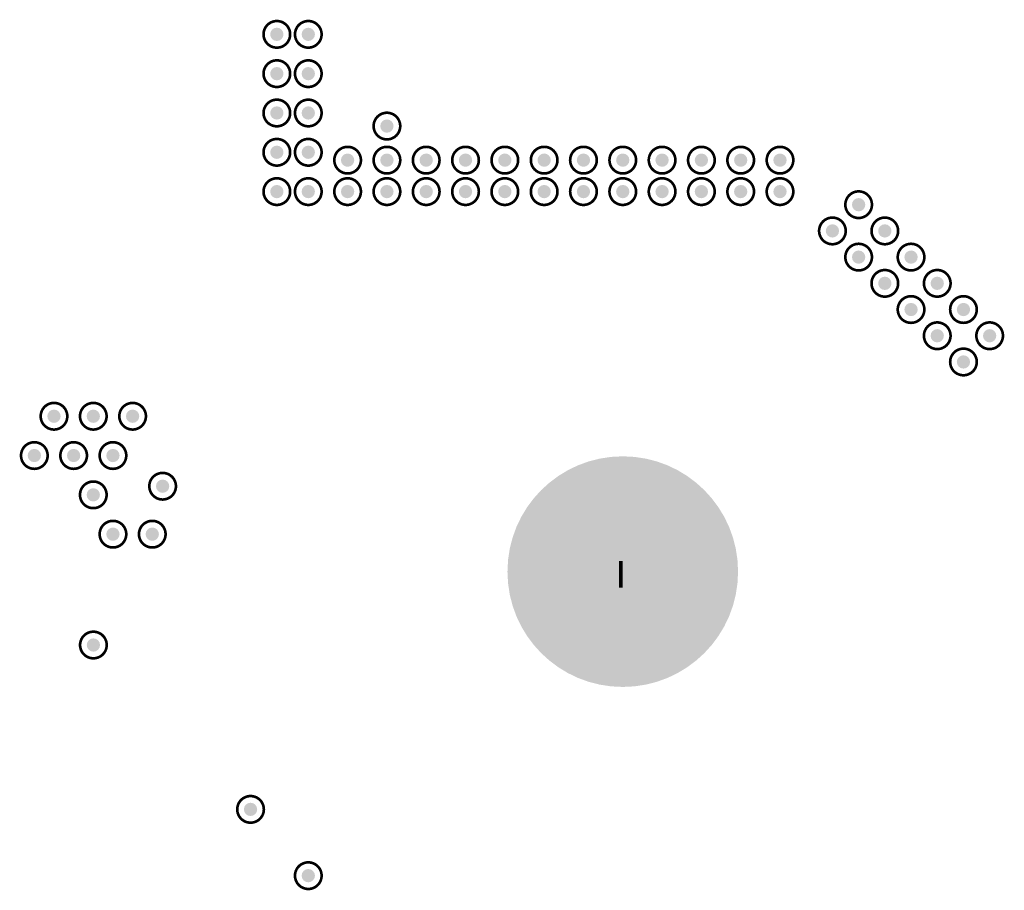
# Model space of a CAD drawing. Header units: inches. Extents: x -11.9 to 0, y -4.1 to 7.1.
# Tile 34 of 54: x -4.666 to -3.926, y 2.713 to 3.367. Entities that reach past the tile are written whole.
import ezdxf

# ---------------------------------------------------------------- set-up
doc = ezdxf.new("R2010")
doc.units = ezdxf.units.IN
doc.header["$MEASUREMENT"] = 0
for name, color, linetype in [('DrillDrawing', 1, 'Continuous'), ('MultiLayer', 9, 'Continuous'), ('PadHoleLayer', 156, 'Continuous'), ('ViaHoleLayer', 16, 'Continuous')]:
    doc.layers.add(name, color=color, linetype=linetype)
doc.styles.add('Arial', font='txt', dxfattribs={"height": 0.2})

# ---------------------------------------------------------------- blocks, each defined once
blk = doc.blocks.new('FP_9774015960R_ROUND_SPACER_6MM0_MFG_B_162')
at = {"layer": 'MultiLayer'}
h = blk.add_hatch(color=9, dxfattribs=at)
edge = h.paths.add_edge_path()
edge.add_arc((0, 0), 0.08661, 0, 360)
at = {"layer": 'PadHoleLayer'}
h = blk.add_hatch(color=156, dxfattribs=at)
edge = h.paths.add_edge_path()
edge.add_arc((0, 0), 0.08661, 0, 360)

msp = doc.modelspace()

# ---------------------------------------------------------------- hatches: boundary and pattern name
at = {"layer": 'ViaHoleLayer'}
h = msp.add_hatch(color=16, dxfattribs=at)
edge = h.paths.add_edge_path()
edge.add_arc((-4.47244, 3.3563), 0.005, 0, 360)
h = msp.add_hatch(color=16, dxfattribs=at)
edge = h.paths.add_edge_path()
edge.add_arc((-4.44882, 3.3563), 0.005, 0, 360)
h = msp.add_hatch(color=16, dxfattribs=at)
edge = h.paths.add_edge_path()
edge.add_arc((-4.47244, 3.32677), 0.005, 0, 360)
h = msp.add_hatch(color=16, dxfattribs=at)
edge = h.paths.add_edge_path()
edge.add_arc((-4.44882, 3.32677), 0.005, 0, 360)
h = msp.add_hatch(color=16, dxfattribs=at)
edge = h.paths.add_edge_path()
edge.add_arc((-4.47244, 3.29724), 0.005, 0, 360)
h = msp.add_hatch(color=16, dxfattribs=at)
edge = h.paths.add_edge_path()
edge.add_arc((-4.44882, 3.29724), 0.005, 0, 360)
h = msp.add_hatch(color=16, dxfattribs=at)
edge = h.paths.add_edge_path()
edge.add_arc((-4.38976, 3.2874), 0.005, 0, 360)
h = msp.add_hatch(color=16, dxfattribs=at)
edge = h.paths.add_edge_path()
edge.add_arc((-4.47244, 3.26772), 0.005, 0, 360)
h = msp.add_hatch(color=16, dxfattribs=at)
edge = h.paths.add_edge_path()
edge.add_arc((-4.44882, 3.26772), 0.005, 0, 360)
h = msp.add_hatch(color=16, dxfattribs=at)
edge = h.paths.add_edge_path()
edge.add_arc((-4.41929, 3.26181), 0.005, 0, 360)
h = msp.add_hatch(color=16, dxfattribs=at)
edge = h.paths.add_edge_path()
edge.add_arc((-4.38976, 3.26181), 0.005, 0, 360)
h = msp.add_hatch(color=16, dxfattribs=at)
edge = h.paths.add_edge_path()
edge.add_arc((-4.36024, 3.26181), 0.005, 0, 360)
h = msp.add_hatch(color=16, dxfattribs=at)
edge = h.paths.add_edge_path()
edge.add_arc((-4.33071, 3.26181), 0.005, 0, 360)
h = msp.add_hatch(color=16, dxfattribs=at)
edge = h.paths.add_edge_path()
edge.add_arc((-4.30118, 3.26181), 0.005, 0, 360)
h = msp.add_hatch(color=16, dxfattribs=at)
edge = h.paths.add_edge_path()
edge.add_arc((-4.27165, 3.26181), 0.005, 0, 360)
h = msp.add_hatch(color=16, dxfattribs=at)
edge = h.paths.add_edge_path()
edge.add_arc((-4.24213, 3.26181), 0.005, 0, 360)
h = msp.add_hatch(color=16, dxfattribs=at)
edge = h.paths.add_edge_path()
edge.add_arc((-4.2126, 3.26181), 0.005, 0, 360)
h = msp.add_hatch(color=16, dxfattribs=at)
edge = h.paths.add_edge_path()
edge.add_arc((-4.18307, 3.26181), 0.005, 0, 360)
h = msp.add_hatch(color=16, dxfattribs=at)
edge = h.paths.add_edge_path()
edge.add_arc((-4.15354, 3.26181), 0.005, 0, 360)
h = msp.add_hatch(color=16, dxfattribs=at)
edge = h.paths.add_edge_path()
edge.add_arc((-4.12402, 3.26181), 0.005, 0, 360)
h = msp.add_hatch(color=16, dxfattribs=at)
edge = h.paths.add_edge_path()
edge.add_arc((-4.09449, 3.26181), 0.005, 0, 360)
h = msp.add_hatch(color=16, dxfattribs=at)
edge = h.paths.add_edge_path()
edge.add_arc((-4.47244, 3.23819), 0.005, 0, 360)
h = msp.add_hatch(color=16, dxfattribs=at)
edge = h.paths.add_edge_path()
edge.add_arc((-4.44882, 3.23819), 0.005, 0, 360)
h = msp.add_hatch(color=16, dxfattribs=at)
edge = h.paths.add_edge_path()
edge.add_arc((-4.41929, 3.23819), 0.005, 0, 360)
h = msp.add_hatch(color=16, dxfattribs=at)
edge = h.paths.add_edge_path()
edge.add_arc((-4.38976, 3.23819), 0.005, 0, 360)
h = msp.add_hatch(color=16, dxfattribs=at)
edge = h.paths.add_edge_path()
edge.add_arc((-4.36024, 3.23819), 0.005, 0, 360)
h = msp.add_hatch(color=16, dxfattribs=at)
edge = h.paths.add_edge_path()
edge.add_arc((-4.33071, 3.23819), 0.005, 0, 360)
h = msp.add_hatch(color=16, dxfattribs=at)
edge = h.paths.add_edge_path()
edge.add_arc((-4.30118, 3.23819), 0.005, 0, 360)
h = msp.add_hatch(color=16, dxfattribs=at)
edge = h.paths.add_edge_path()
edge.add_arc((-4.27165, 3.23819), 0.005, 0, 360)
h = msp.add_hatch(color=16, dxfattribs=at)
edge = h.paths.add_edge_path()
edge.add_arc((-4.24213, 3.23819), 0.005, 0, 360)
h = msp.add_hatch(color=16, dxfattribs=at)
edge = h.paths.add_edge_path()
edge.add_arc((-4.2126, 3.23819), 0.005, 0, 360)
h = msp.add_hatch(color=16, dxfattribs=at)
edge = h.paths.add_edge_path()
edge.add_arc((-4.18307, 3.23819), 0.005, 0, 360)
h = msp.add_hatch(color=16, dxfattribs=at)
edge = h.paths.add_edge_path()
edge.add_arc((-4.15354, 3.23819), 0.005, 0, 360)
h = msp.add_hatch(color=16, dxfattribs=at)
edge = h.paths.add_edge_path()
edge.add_arc((-4.12402, 3.23819), 0.005, 0, 360)
h = msp.add_hatch(color=16, dxfattribs=at)
edge = h.paths.add_edge_path()
edge.add_arc((-4.09449, 3.23819), 0.005, 0, 360)
h = msp.add_hatch(color=16, dxfattribs=at)
edge = h.paths.add_edge_path()
edge.add_arc((-4.03543, 3.22835), 0.005, 0, 360)
h = msp.add_hatch(color=16, dxfattribs=at)
edge = h.paths.add_edge_path()
edge.add_arc((-4.05512, 3.20866), 0.005, 0, 360)
h = msp.add_hatch(color=16, dxfattribs=at)
edge = h.paths.add_edge_path()
edge.add_arc((-4.01575, 3.20866), 0.005, 0, 360)
h = msp.add_hatch(color=16, dxfattribs=at)
edge = h.paths.add_edge_path()
edge.add_arc((-4.03543, 3.18898), 0.005, 0, 360)
h = msp.add_hatch(color=16, dxfattribs=at)
edge = h.paths.add_edge_path()
edge.add_arc((-3.99606, 3.18898), 0.005, 0, 360)
h = msp.add_hatch(color=16, dxfattribs=at)
edge = h.paths.add_edge_path()
edge.add_arc((-4.01575, 3.16929), 0.005, 0, 360)
h = msp.add_hatch(color=16, dxfattribs=at)
edge = h.paths.add_edge_path()
edge.add_arc((-3.97638, 3.16929), 0.005, 0, 360)
h = msp.add_hatch(color=16, dxfattribs=at)
edge = h.paths.add_edge_path()
edge.add_arc((-3.99606, 3.14961), 0.005, 0, 360)
h = msp.add_hatch(color=16, dxfattribs=at)
edge = h.paths.add_edge_path()
edge.add_arc((-3.95669, 3.14961), 0.005, 0, 360)
h = msp.add_hatch(color=16, dxfattribs=at)
edge = h.paths.add_edge_path()
edge.add_arc((-3.97638, 3.12992), 0.005, 0, 360)
h = msp.add_hatch(color=16, dxfattribs=at)
edge = h.paths.add_edge_path()
edge.add_arc((-3.93701, 3.12992), 0.005, 0, 360)
h = msp.add_hatch(color=16, dxfattribs=at)
edge = h.paths.add_edge_path()
edge.add_arc((-3.95669, 3.11024), 0.005, 0, 360)
h = msp.add_hatch(color=16, dxfattribs=at)
edge = h.paths.add_edge_path()
edge.add_arc((-4.63984, 3.06947), 0.005, 0, 360)
h = msp.add_hatch(color=16, dxfattribs=at)
edge = h.paths.add_edge_path()
edge.add_arc((-4.61031, 3.06947), 0.005, 0, 360)
h = msp.add_hatch(color=16, dxfattribs=at)
edge = h.paths.add_edge_path()
edge.add_arc((-4.58078, 3.06947), 0.005, 0, 360)
h = msp.add_hatch(color=16, dxfattribs=at)
edge = h.paths.add_edge_path()
edge.add_arc((-4.6546, 3.03995), 0.005, 0, 360)
h = msp.add_hatch(color=16, dxfattribs=at)
edge = h.paths.add_edge_path()
edge.add_arc((-4.62507, 3.03995), 0.005, 0, 360)
h = msp.add_hatch(color=16, dxfattribs=at)
edge = h.paths.add_edge_path()
edge.add_arc((-4.59555, 3.03995), 0.005, 0, 360)
h = msp.add_hatch(color=16, dxfattribs=at)
edge = h.paths.add_edge_path()
edge.add_arc((-4.55824, 3.01691), 0.005, 0, 360)
h = msp.add_hatch(color=16, dxfattribs=at)
edge = h.paths.add_edge_path()
edge.add_arc((-4.61031, 3.01042), 0.005, 0, 360)
h = msp.add_hatch(color=16, dxfattribs=at)
edge = h.paths.add_edge_path()
edge.add_arc((-4.59555, 2.98089), 0.005, 0, 360)
h = msp.add_hatch(color=16, dxfattribs=at)
edge = h.paths.add_edge_path()
edge.add_arc((-4.56602, 2.98089), 0.005, 0, 360)
h = msp.add_hatch(color=16, dxfattribs=at)
edge = h.paths.add_edge_path()
edge.add_arc((-4.61024, 2.89764), 0.005, 0, 360)
h = msp.add_hatch(color=16, dxfattribs=at)
edge = h.paths.add_edge_path()
edge.add_arc((-4.4922, 2.7742), 0.005, 0, 360)
h = msp.add_hatch(color=16, dxfattribs=at)
edge = h.paths.add_edge_path()
edge.add_arc((-4.44882, 2.72441), 0.005, 0, 360)

# ---------------------------------------------------------------- linework, layer by layer
at = {"layer": 'DrillDrawing'}
for points, const_width in [([(-4.46244, 3.3563, 1), (-4.48244, 3.3563, 1)], 0.002), ([(-4.43882, 3.3563, 1), (-4.45882, 3.3563, 1)], 0.002), ([(-4.48294, 3.3563, 1), (-4.48194, 3.3563, 1)], 0.001), ([(-4.46294, 3.3563, 1), (-4.46194, 3.3563, 1)], 0.001), ([(-4.45932, 3.3563, 1), (-4.45832, 3.3563, 1)], 0.001), ([(-4.43932, 3.3563, 1), (-4.43832, 3.3563, 1)], 0.001), ([(-4.46244, 3.32677, 1), (-4.48244, 3.32677, 1)], 0.002), ([(-4.43882, 3.32677, 1), (-4.45882, 3.32677, 1)], 0.002), ([(-4.48294, 3.32677, 1), (-4.48194, 3.32677, 1)], 0.001), ([(-4.46294, 3.32677, 1), (-4.46194, 3.32677, 1)], 0.001), ([(-4.45932, 3.32677, 1), (-4.45832, 3.32677, 1)], 0.001), ([(-4.43932, 3.32677, 1), (-4.43832, 3.32677, 1)], 0.001), ([(-4.46244, 3.29724, 1), (-4.48244, 3.29724, 1)], 0.002), ([(-4.43882, 3.29724, 1), (-4.45882, 3.29724, 1)], 0.002), ([(-4.48294, 3.29724, 1), (-4.48194, 3.29724, 1)], 0.001), ([(-4.46294, 3.29724, 1), (-4.46194, 3.29724, 1)], 0.001), ([(-4.45932, 3.29724, 1), (-4.45832, 3.29724, 1)], 0.001), ([(-4.43932, 3.29724, 1), (-4.43832, 3.29724, 1)], 0.001), ([(-4.37976, 3.2874, 1), (-4.39976, 3.2874, 1)], 0.002), ([(-4.40026, 3.2874, 1), (-4.39926, 3.2874, 1)], 0.001), ([(-4.38026, 3.2874, 1), (-4.37926, 3.2874, 1)], 0.001), ([(-4.46244, 3.26772, 1), (-4.48244, 3.26772, 1)], 0.002), ([(-4.43882, 3.26772, 1), (-4.45882, 3.26772, 1)], 0.002), ([(-4.40929, 3.26181, 1), (-4.42929, 3.26181, 1)], 0.002), ([(-4.37976, 3.26181, 1), (-4.39976, 3.26181, 1)], 0.002), ([(-4.35024, 3.26181, 1), (-4.37024, 3.26181, 1)], 0.002), ([(-4.32071, 3.26181, 1), (-4.34071, 3.26181, 1)], 0.002), ([(-4.29118, 3.26181, 1), (-4.31118, 3.26181, 1)], 0.002), ([(-4.26165, 3.26181, 1), (-4.28165, 3.26181, 1)], 0.002), ([(-4.23213, 3.26181, 1), (-4.25213, 3.26181, 1)], 0.002), ([(-4.2026, 3.26181, 1), (-4.2226, 3.26181, 1)], 0.002), ([(-4.17307, 3.26181, 1), (-4.19307, 3.26181, 1)], 0.002), ([(-4.14354, 3.26181, 1), (-4.16354, 3.26181, 1)], 0.002), ([(-4.11402, 3.26181, 1), (-4.13402, 3.26181, 1)], 0.002), ([(-4.08449, 3.26181, 1), (-4.10449, 3.26181, 1)], 0.002), ([(-4.48294, 3.26772, 1), (-4.48194, 3.26772, 1)], 0.001), ([(-4.46294, 3.26772, 1), (-4.46194, 3.26772, 1)], 0.001), ([(-4.45932, 3.26772, 1), (-4.45832, 3.26772, 1)], 0.001), ([(-4.43932, 3.26772, 1), (-4.43832, 3.26772, 1)], 0.001), ([(-4.42979, 3.26181, 1), (-4.42879, 3.26181, 1)], 0.001), ([(-4.40979, 3.26181, 1), (-4.40879, 3.26181, 1)], 0.001), ([(-4.40026, 3.26181, 1), (-4.39926, 3.26181, 1)], 0.001), ([(-4.38026, 3.26181, 1), (-4.37926, 3.26181, 1)], 0.001), ([(-4.37074, 3.26181, 1), (-4.36974, 3.26181, 1)], 0.001), ([(-4.35074, 3.26181, 1), (-4.34974, 3.26181, 1)], 0.001), ([(-4.34121, 3.26181, 1), (-4.34021, 3.26181, 1)], 0.001), ([(-4.32121, 3.26181, 1), (-4.32021, 3.26181, 1)], 0.001), ([(-4.31168, 3.26181, 1), (-4.31068, 3.26181, 1)], 0.001), ([(-4.29168, 3.26181, 1), (-4.29068, 3.26181, 1)], 0.001), ([(-4.28215, 3.26181, 1), (-4.28115, 3.26181, 1)], 0.001), ([(-4.26215, 3.26181, 1), (-4.26115, 3.26181, 1)], 0.001), ([(-4.25263, 3.26181, 1), (-4.25163, 3.26181, 1)], 0.001), ([(-4.23263, 3.26181, 1), (-4.23163, 3.26181, 1)], 0.001), ([(-4.2231, 3.26181, 1), (-4.2221, 3.26181, 1)], 0.001), ([(-4.2031, 3.26181, 1), (-4.2021, 3.26181, 1)], 0.001), ([(-4.19357, 3.26181, 1), (-4.19257, 3.26181, 1)], 0.001), ([(-4.17357, 3.26181, 1), (-4.17257, 3.26181, 1)], 0.001), ([(-4.16404, 3.26181, 1), (-4.16304, 3.26181, 1)], 0.001), ([(-4.14404, 3.26181, 1), (-4.14304, 3.26181, 1)], 0.001), ([(-4.13452, 3.26181, 1), (-4.13352, 3.26181, 1)], 0.001), ([(-4.11452, 3.26181, 1), (-4.11352, 3.26181, 1)], 0.001), ([(-4.10499, 3.26181, 1), (-4.10399, 3.26181, 1)], 0.001), ([(-4.08499, 3.26181, 1), (-4.08399, 3.26181, 1)], 0.001), ([(-4.46244, 3.23819, 1), (-4.48244, 3.23819, 1)], 0.002), ([(-4.43882, 3.23819, 1), (-4.45882, 3.23819, 1)], 0.002), ([(-4.40929, 3.23819, 1), (-4.42929, 3.23819, 1)], 0.002), ([(-4.37976, 3.23819, 1), (-4.39976, 3.23819, 1)], 0.002), ([(-4.35024, 3.23819, 1), (-4.37024, 3.23819, 1)], 0.002), ([(-4.32071, 3.23819, 1), (-4.34071, 3.23819, 1)], 0.002), ([(-4.29118, 3.23819, 1), (-4.31118, 3.23819, 1)], 0.002), ([(-4.26165, 3.23819, 1), (-4.28165, 3.23819, 1)], 0.002), ([(-4.23213, 3.23819, 1), (-4.25213, 3.23819, 1)], 0.002), ([(-4.2026, 3.23819, 1), (-4.2226, 3.23819, 1)], 0.002), ([(-4.17307, 3.23819, 1), (-4.19307, 3.23819, 1)], 0.002), ([(-4.14354, 3.23819, 1), (-4.16354, 3.23819, 1)], 0.002), ([(-4.11402, 3.23819, 1), (-4.13402, 3.23819, 1)], 0.002), ([(-4.08449, 3.23819, 1), (-4.10449, 3.23819, 1)], 0.002), ([(-4.48294, 3.23819, 1), (-4.48194, 3.23819, 1)], 0.001), ([(-4.46294, 3.23819, 1), (-4.46194, 3.23819, 1)], 0.001), ([(-4.45932, 3.23819, 1), (-4.45832, 3.23819, 1)], 0.001), ([(-4.43932, 3.23819, 1), (-4.43832, 3.23819, 1)], 0.001), ([(-4.42979, 3.23819, 1), (-4.42879, 3.23819, 1)], 0.001), ([(-4.40979, 3.23819, 1), (-4.40879, 3.23819, 1)], 0.001), ([(-4.40026, 3.23819, 1), (-4.39926, 3.23819, 1)], 0.001), ([(-4.38026, 3.23819, 1), (-4.37926, 3.23819, 1)], 0.001), ([(-4.37074, 3.23819, 1), (-4.36974, 3.23819, 1)], 0.001), ([(-4.35074, 3.23819, 1), (-4.34974, 3.23819, 1)], 0.001), ([(-4.34121, 3.23819, 1), (-4.34021, 3.23819, 1)], 0.001), ([(-4.32121, 3.23819, 1), (-4.32021, 3.23819, 1)], 0.001), ([(-4.31168, 3.23819, 1), (-4.31068, 3.23819, 1)], 0.001), ([(-4.29168, 3.23819, 1), (-4.29068, 3.23819, 1)], 0.001), ([(-4.28215, 3.23819, 1), (-4.28115, 3.23819, 1)], 0.001), ([(-4.26215, 3.23819, 1), (-4.26115, 3.23819, 1)], 0.001), ([(-4.25263, 3.23819, 1), (-4.25163, 3.23819, 1)], 0.001), ([(-4.23263, 3.23819, 1), (-4.23163, 3.23819, 1)], 0.001), ([(-4.2231, 3.23819, 1), (-4.2221, 3.23819, 1)], 0.001), ([(-4.2031, 3.23819, 1), (-4.2021, 3.23819, 1)], 0.001), ([(-4.19357, 3.23819, 1), (-4.19257, 3.23819, 1)], 0.001), ([(-4.17357, 3.23819, 1), (-4.17257, 3.23819, 1)], 0.001), ([(-4.16404, 3.23819, 1), (-4.16304, 3.23819, 1)], 0.001), ([(-4.14404, 3.23819, 1), (-4.14304, 3.23819, 1)], 0.001), ([(-4.13452, 3.23819, 1), (-4.13352, 3.23819, 1)], 0.001), ([(-4.11452, 3.23819, 1), (-4.11352, 3.23819, 1)], 0.001), ([(-4.10499, 3.23819, 1), (-4.10399, 3.23819, 1)], 0.001), ([(-4.08499, 3.23819, 1), (-4.08399, 3.23819, 1)], 0.001), ([(-4.02543, 3.22835, 1), (-4.04543, 3.22835, 1)], 0.002), ([(-4.04593, 3.22835, 1), (-4.04493, 3.22835, 1)], 0.001), ([(-4.02593, 3.22835, 1), (-4.02493, 3.22835, 1)], 0.001), ([(-4.04512, 3.20866, 1), (-4.06512, 3.20866, 1)], 0.002), ([(-4.00575, 3.20866, 1), (-4.02575, 3.20866, 1)], 0.002), ([(-4.06562, 3.20866, 1), (-4.06462, 3.20866, 1)], 0.001), ([(-4.04562, 3.20866, 1), (-4.04462, 3.20866, 1)], 0.001), ([(-4.02625, 3.20866, 1), (-4.02525, 3.20866, 1)], 0.001), ([(-4.00625, 3.20866, 1), (-4.00525, 3.20866, 1)], 0.001), ([(-4.02543, 3.18898, 1), (-4.04543, 3.18898, 1)], 0.002), ([(-3.98606, 3.18898, 1), (-4.00606, 3.18898, 1)], 0.002), ([(-4.04593, 3.18898, 1), (-4.04493, 3.18898, 1)], 0.001), ([(-4.02593, 3.18898, 1), (-4.02493, 3.18898, 1)], 0.001), ([(-4.00656, 3.18898, 1), (-4.00556, 3.18898, 1)], 0.001), ([(-3.98656, 3.18898, 1), (-3.98556, 3.18898, 1)], 0.001), ([(-4.00575, 3.16929, 1), (-4.02575, 3.16929, 1)], 0.002), ([(-3.96638, 3.16929, 1), (-3.98638, 3.16929, 1)], 0.002), ([(-4.02625, 3.16929, 1), (-4.02525, 3.16929, 1)], 0.001), ([(-4.00625, 3.16929, 1), (-4.00525, 3.16929, 1)], 0.001), ([(-3.98688, 3.16929, 1), (-3.98588, 3.16929, 1)], 0.001), ([(-3.96688, 3.16929, 1), (-3.96588, 3.16929, 1)], 0.001), ([(-3.98606, 3.14961, 1), (-4.00606, 3.14961, 1)], 0.002), ([(-3.94669, 3.14961, 1), (-3.96669, 3.14961, 1)], 0.002), ([(-4.00656, 3.14961, 1), (-4.00556, 3.14961, 1)], 0.001), ([(-3.98656, 3.14961, 1), (-3.98556, 3.14961, 1)], 0.001), ([(-3.96719, 3.14961, 1), (-3.96619, 3.14961, 1)], 0.001), ([(-3.94719, 3.14961, 1), (-3.94619, 3.14961, 1)], 0.001), ([(-3.96638, 3.12992, 1), (-3.98638, 3.12992, 1)], 0.002), ([(-3.92701, 3.12992, 1), (-3.94701, 3.12992, 1)], 0.002), ([(-3.98688, 3.12992, 1), (-3.98588, 3.12992, 1)], 0.001), ([(-3.96688, 3.12992, 1), (-3.96588, 3.12992, 1)], 0.001), ([(-3.94751, 3.12992, 1), (-3.94651, 3.12992, 1)], 0.001), ([(-3.92751, 3.12992, 1), (-3.92651, 3.12992, 1)], 0.001), ([(-3.94669, 3.11024, 1), (-3.96669, 3.11024, 1)], 0.002), ([(-3.96719, 3.11024, 1), (-3.96619, 3.11024, 1)], 0.001), ([(-3.94719, 3.11024, 1), (-3.94619, 3.11024, 1)], 0.001), ([(-4.62984, 3.06947, 1), (-4.64984, 3.06947, 1)], 0.002), ([(-4.60031, 3.06947, 1), (-4.62031, 3.06947, 1)], 0.002), ([(-4.57078, 3.06947, 1), (-4.59078, 3.06947, 1)], 0.002), ([(-4.65034, 3.06947, 1), (-4.64934, 3.06947, 1)], 0.001), ([(-4.63034, 3.06947, 1), (-4.62934, 3.06947, 1)], 0.001), ([(-4.62081, 3.06947, 1), (-4.61981, 3.06947, 1)], 0.001), ([(-4.60081, 3.06947, 1), (-4.59981, 3.06947, 1)], 0.001), ([(-4.59128, 3.06947, 1), (-4.59028, 3.06947, 1)], 0.001), ([(-4.57128, 3.06947, 1), (-4.57028, 3.06947, 1)], 0.001), ([(-4.6446, 3.03995, 1), (-4.6646, 3.03995, 1)], 0.002), ([(-4.61507, 3.03995, 1), (-4.63507, 3.03995, 1)], 0.002), ([(-4.58555, 3.03995, 1), (-4.60555, 3.03995, 1)], 0.002), ([(-4.6651, 3.03995, 1), (-4.6641, 3.03995, 1)], 0.001), ([(-4.6451, 3.03995, 1), (-4.6441, 3.03995, 1)], 0.001), ([(-4.63557, 3.03995, 1), (-4.63457, 3.03995, 1)], 0.001), ([(-4.61557, 3.03995, 1), (-4.61457, 3.03995, 1)], 0.001), ([(-4.60605, 3.03995, 1), (-4.60505, 3.03995, 1)], 0.001), ([(-4.58605, 3.03995, 1), (-4.58505, 3.03995, 1)], 0.001), ([(-4.54824, 3.01691, 1), (-4.56824, 3.01691, 1)], 0.002), ([(-4.60031, 3.01042, 1), (-4.62031, 3.01042, 1)], 0.002), ([(-4.56874, 3.01691, 1), (-4.56774, 3.01691, 1)], 0.001), ([(-4.54874, 3.01691, 1), (-4.54774, 3.01691, 1)], 0.001), ([(-4.62081, 3.01042, 1), (-4.61981, 3.01042, 1)], 0.001), ([(-4.60081, 3.01042, 1), (-4.59981, 3.01042, 1)], 0.001), ([(-4.58555, 2.98089, 1), (-4.60555, 2.98089, 1)], 0.002), ([(-4.55602, 2.98089, 1), (-4.57602, 2.98089, 1)], 0.002), ([(-4.60605, 2.98089, 1), (-4.60505, 2.98089, 1)], 0.001), ([(-4.58605, 2.98089, 1), (-4.58505, 2.98089, 1)], 0.001), ([(-4.57652, 2.98089, 1), (-4.57552, 2.98089, 1)], 0.001), ([(-4.55652, 2.98089, 1), (-4.55552, 2.98089, 1)], 0.001), ([(-4.60024, 2.89764, 1), (-4.62024, 2.89764, 1)], 0.002), ([(-4.62074, 2.89764, 1), (-4.61974, 2.89764, 1)], 0.001), ([(-4.60074, 2.89764, 1), (-4.59974, 2.89764, 1)], 0.001), ([(-4.4822, 2.7742, 1), (-4.5022, 2.7742, 1)], 0.002), ([(-4.5027, 2.7742, 1), (-4.5017, 2.7742, 1)], 0.001), ([(-4.4827, 2.7742, 1), (-4.4817, 2.7742, 1)], 0.001), ([(-4.43882, 2.72441, 1), (-4.45882, 2.72441, 1)], 0.002), ([(-4.45932, 2.72441, 1), (-4.45832, 2.72441, 1)], 0.001), ([(-4.43932, 2.72441, 1), (-4.43832, 2.72441, 1)], 0.001)]:
    msp.add_lwpolyline(points, format="xyb", close=True, dxfattribs=dict(at, const_width=const_width))

# ---------------------------------------------------------------- block references
at = {"rotation": 180}
msp.add_blockref('FP_9774015960R_ROUND_SPACER_6MM0_MFG_B_162', (-4.2126, 2.95276), dxfattribs=at)

# ---------------------------------------------------------------- texts
at = {"layer": 'DrillDrawing', "style": 'Arial'}
msp.add_text('I', height=0.02, dxfattribs=at).set_placement((-4.21793, 2.94076))

doc.saveas('drawing.dxf')
